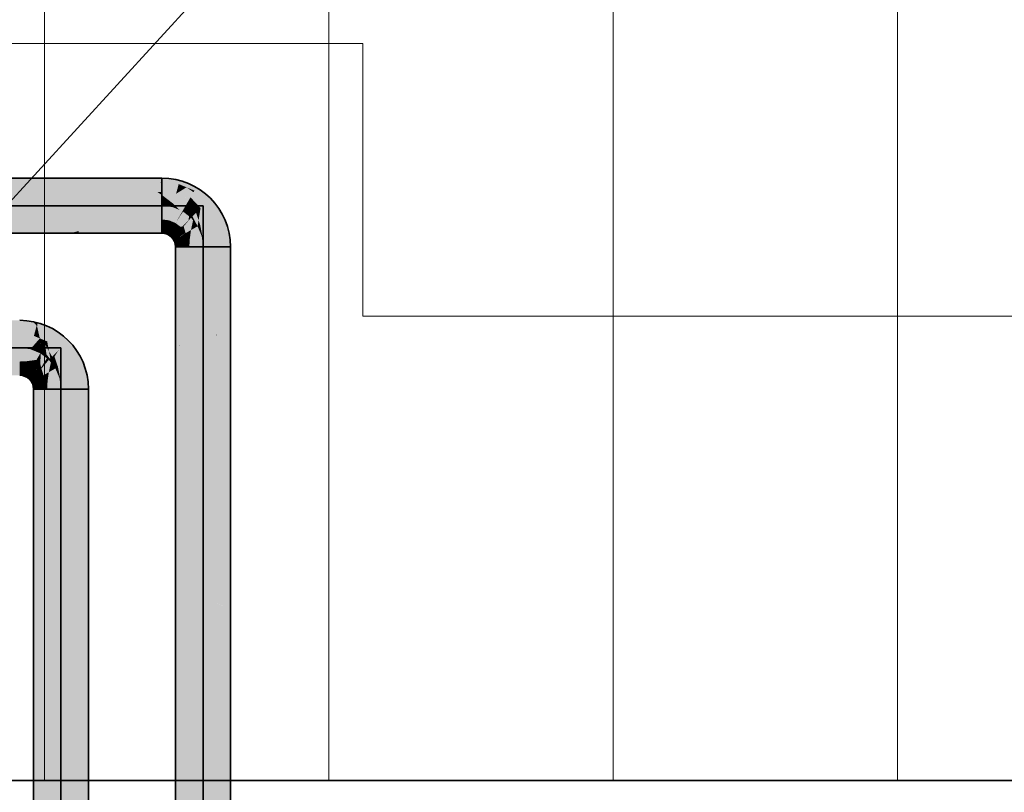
# Model space of a CAD drawing. Extents: x -208 to 552, y -140 to 454.
# Tile 41 of 47: x 96 to 117, y 343 to 359. Entities that reach past the tile are written whole.
import ezdxf
from ezdxf.lldxf.tags import DXFTag

# ---------------------------------------------------------------- set-up
doc = ezdxf.new("R2010")
doc.units = 0
doc.layers.get('0').update_dxf_attribs({"lineweight": 35})
for name, color, linetype, lineweight in [('0-Shading', 7, 'Continuous', 35), ('5_DG-BESTAND', 7, 'Continuous', 25), ('5_DG-FIRSTE-GRATE', 7, 'Continuous', 25), ('5_DG-SCHRAFF-FILL', 7, 'Continuous', 25)]:
    doc.layers.add(name, color=color, linetype=linetype, lineweight=lineweight)
for name, color, linetype, lineweight, true_color in [('H_Ruecklauf', 5, 'Continuous', 35, 0x0000ff), ('H_Vorlauf', 1, 'Continuous', 35, 0xff0000), ('H_Vorlauf_Beschriftung', 1, 'Continuous', 18, 0xff0000)]:
    doc.layers.add(name, color=color, linetype=linetype, lineweight=lineweight, true_color=true_color)
tags = doc.linetypes.add('VERDECKT2_S2', pattern=[0.0027, 0.002, -0.0007]).pattern_tags.tags
tags[6:7] = [DXFTag(74, 4), DXFTag(75, 0), DXFTag(340, '0'), DXFTag(46, 1.0), DXFTag(50, 0.0), DXFTag(44, 0.0), DXFTag(45, 0.0)]
tags[4:5] = [DXFTag(74, 4), DXFTag(75, 0), DXFTag(340, '0'), DXFTag(46, 1.0), DXFTag(50, 0.0), DXFTag(44, 0.0), DXFTag(45, 0.0)]

# ---------------------------------------------------------------- blocks, each defined once
blk = doc.blocks.new('Shading-A06HSU30NL', base_point=(253.809, 271.391))
at = {"layer": '0-Shading', "color": 14, "true_color": 0xa00000}
for points in [[(66.413, 356.125), (66.845, 356.048), (96.56, 356.125), (96.638, 356.048)], [(96.56, 356.125), (96.638, 356.048), (97.08, 356.125), (97.37, 356.048)], [(97.854, 356.125), (97.08, 356.125), (98.178, 356.102)], [(98.946, 356.048), (98.178, 356.102), (97.178, 356.099), (97.08, 356.125)], [(98.44, 356.125), (97.854, 356.125), (99.002, 356.085), (98.178, 356.102)], [(99.002, 356.085), (99.002, 356.125), (98.44, 356.125)], [(99.357, 356.001), (99.377, 356.076), (99.002, 356.048), (99.002, 356.125)], [(98.946, 356.048), (97.178, 356.099), (97.968, 356.048)], [(97.178, 356.099), (97.37, 356.048), (97.968, 356.048)], [(99.002, 356.085), (98.178, 356.102), (99.002, 356.048), (98.946, 356.048)], [(99.688, 355.864), (99.727, 355.931), (99.357, 356.001), (99.377, 356.076)], [(99.973, 355.646), (100.027, 355.701), (99.688, 355.864), (99.727, 355.931)], [(100.191, 355.362), (100.258, 355.4), (99.973, 355.646), (100.027, 355.701)], [(100.328, 355.031), (100.403, 355.051), (100.191, 355.362), (100.258, 355.4)], [(96.638, 355.043), (70.595, 355.043), (96.626, 355.031), (70.617, 355.031)], [(70.617, 355.031), (70.742, 354.965), (96.626, 355.031), (96.56, 354.965)], [(96.647, 354.965), (96.681, 354.975), (96.56, 354.965), (96.562, 354.968)], [(96.681, 354.975), (96.927, 355.043), (96.562, 354.968), (96.638, 355.043)], [(97.08, 354.965), (97.241, 355.009), (96.647, 354.965), (96.681, 354.975)], [(97.241, 355.009), (97.37, 355.043), (96.681, 354.975), (96.927, 355.043)], [(97.255, 354.965), (97.241, 355.009), (97.08, 354.965)], [(97.694, 355.036), (97.37, 355.043), (97.241, 355.009)], [(97.255, 354.965), (98.131, 355.026), (97.241, 355.009), (97.694, 355.036)], [(98.007, 354.965), (98.669, 355.013), (97.255, 354.965), (98.131, 355.026)], [(97.817, 355.043), (97.37, 355.043), (97.694, 355.036)], [(98.131, 355.026), (98.384, 355.043), (97.694, 355.036), (97.817, 355.043)], [(99.002, 355.006), (98.669, 355.013), (98.44, 354.965), (98.007, 354.965)], [(99.002, 355.038), (99.002, 355.043), (98.131, 355.026), (98.384, 355.043)], [(99.002, 355.038), (98.131, 355.026), (98.669, 355.013)], [(98.44, 354.965), (99.002, 354.965), (99.002, 355.006)], [(98.669, 355.013), (99.002, 355.006), (99.002, 355.038)], [(99.08, 355.033), (99.002, 355.043), (99.002, 355.038)], [(99.002, 355.006), (99.08, 355.033), (99.002, 355.038)], [(99.002, 355.006), (99.089, 355.001), (99.08, 355.033), (99.097, 355.031)], [(99.002, 354.965), (99.077, 354.956), (99.002, 355.006), (99.089, 355.001)], [(99.077, 354.956), (99.147, 354.927), (99.089, 355.001), (99.174, 354.972)], [(99.089, 355.001), (99.174, 354.972), (99.097, 355.031), (99.182, 354.986)], [(99.182, 354.986), (99.186, 354.994), (99.097, 355.031)], [(99.147, 354.927), (99.207, 354.881), (99.174, 354.972), (99.248, 354.922)], [(99.174, 354.972), (99.229, 354.935), (99.182, 354.986)], [(99.229, 354.935), (99.186, 354.994), (99.182, 354.986)], [(99.186, 354.994), (99.229, 354.935), (99.256, 354.929), (99.248, 354.922)], [(99.186, 354.994), (99.256, 354.929), (99.262, 354.935)], [(99.207, 354.881), (99.253, 354.82), (99.248, 354.922), (99.307, 354.852)], [(99.248, 354.922), (99.279, 354.886), (99.256, 354.929)], [(99.279, 354.886), (99.262, 354.935), (99.256, 354.929)], [(99.262, 354.935), (99.279, 354.886), (99.313, 354.855), (99.307, 354.852)], [(99.262, 354.935), (99.313, 354.855), (99.321, 354.859)], [(99.345, 354.767), (99.357, 354.771), (99.307, 354.852), (99.321, 354.859)], [(100.374, 354.675), (100.452, 354.675), (100.328, 355.031), (100.403, 355.051)], [(99.253, 354.82), (99.282, 354.751), (99.307, 354.852), (99.345, 354.767)], [(99.282, 354.751), (99.292, 354.675), (99.345, 354.767), (99.358, 354.675)], [(99.358, 354.675), (99.292, 354.675), (99.358, 347.33), (99.292, 347.315)], [(99.358, 354.675), (99.37, 354.675), (99.345, 354.767), (99.357, 354.771)], [(99.37, 352.83), (99.37, 354.675), (99.358, 351.675), (99.358, 354.675)], [(100.374, 354.675), (100.374, 347.064), (100.452, 354.675), (100.452, 347.005)], [(99.37, 352.664), (99.37, 352.83), (99.367, 352.577)], [(99.358, 347.33), (99.37, 347.333), (99.367, 352.577), (99.37, 352.664)], [(99.358, 347.33), (99.367, 352.577), (99.358, 351.675)], [(99.358, 347.33), (99.292, 347.315), (99.358, 340.54), (99.292, 340.54)], [(99.37, 347.333), (99.358, 347.33), (99.37, 340.54), (99.358, 340.54)], [(100.374, 347.064), (100.374, 340.54), (100.452, 347.005), (100.452, 340.54)]]:
    blk.add_solid(points, dxfattribs=at)
at = {"layer": '0-Shading', "color": 12, "true_color": 0xd90000}
for points in [[(66.845, 356.048), (67.742, 355.835), (96.638, 356.048), (96.695, 355.835)], [(96.794, 356.048), (96.638, 356.048), (97.035, 355.835), (96.695, 355.835)], [(97.37, 356.048), (96.794, 356.048), (97.582, 355.835), (97.035, 355.835)], [(98.906, 355.835), (97.993, 356.042), (97.443, 355.975), (97.37, 356.048)], [(97.968, 356.048), (97.37, 356.048), (97.993, 356.042)], [(98.906, 355.835), (97.443, 355.975), (98.199, 355.835)], [(97.443, 355.975), (97.582, 355.835), (98.199, 355.835)], [(98.946, 356.048), (97.968, 356.048), (99.002, 356.033), (97.993, 356.042)], [(99.002, 356.033), (97.993, 356.042), (99.002, 355.835), (98.906, 355.835)], [(99.002, 356.033), (99.002, 356.048), (98.946, 356.048)], [(99.302, 355.796), (99.357, 356.001), (99.002, 355.835), (99.002, 356.048)], [(99.332, 355.906), (99.302, 355.796), (99.402, 355.858)], [(99.357, 356.001), (99.332, 355.906), (99.522, 355.933), (99.402, 355.858)], [(99.522, 355.933), (99.402, 355.858), (99.669, 355.83), (99.606, 355.721)], [(99.669, 355.83), (99.688, 355.864), (99.522, 355.933)], [(99.402, 355.858), (99.302, 355.796), (99.606, 355.721), (99.582, 355.68)], [(99.606, 355.721), (99.582, 355.68), (99.81, 355.505)], [(99.669, 355.83), (99.606, 355.721), (99.822, 355.496), (99.81, 355.505)], [(99.901, 355.574), (99.973, 355.646), (99.669, 355.83), (99.688, 355.864)], [(99.669, 355.83), (99.822, 355.496), (99.901, 355.574)], [(99.822, 355.496), (100.007, 355.255), (99.901, 355.574), (100.065, 355.289)], [(100.065, 355.289), (100.191, 355.362), (99.901, 355.574), (99.973, 355.646)], [(100.007, 355.255), (100.123, 354.976), (100.065, 355.289), (100.162, 354.986)], [(100.162, 354.986), (100.328, 355.031), (100.065, 355.289), (100.191, 355.362)], [(69.907, 355.255), (70.595, 355.043), (96.695, 355.255), (96.638, 355.043)], [(97.111, 355.255), (96.695, 355.255), (96.927, 355.043), (96.638, 355.043)], [(97.582, 355.255), (97.111, 355.255), (97.37, 355.043), (96.927, 355.043)], [(98.538, 355.228), (97.582, 355.255), (97.817, 355.043), (97.37, 355.043)], [(98.644, 355.255), (97.582, 355.255), (98.538, 355.228)], [(99.002, 355.215), (98.538, 355.228), (98.384, 355.043), (97.817, 355.043)], [(98.384, 355.043), (99.002, 355.043), (99.002, 355.215)], [(99.002, 355.215), (99.002, 355.255), (98.538, 355.228), (98.561, 355.234)], [(99.002, 355.255), (98.644, 355.255), (98.561, 355.234)], [(99.002, 355.255), (99.002, 355.215), (99.152, 355.236), (99.152, 355.235)], [(99.152, 355.236), (99.002, 355.043), (99.102, 355.048)], [(99.002, 355.215), (99.002, 355.043), (99.152, 355.235)], [(99.227, 355.065), (99.292, 355.178), (99.102, 355.048), (99.152, 355.236)], [(99.102, 355.048), (99.205, 355.027), (99.227, 355.065)], [(99.227, 355.065), (99.205, 355.027), (99.393, 355.1), (99.215, 355.027)], [(99.393, 355.1), (99.215, 355.027), (99.412, 355.086), (99.36, 355.033)], [(99.227, 355.065), (99.379, 355.097), (99.292, 355.178)], [(99.379, 355.097), (99.393, 355.1), (99.292, 355.178)], [(99.425, 355.065), (99.412, 355.086), (99.384, 355.035), (99.36, 355.033)], [(99.42, 355.039), (99.425, 355.065), (99.384, 355.035)], [(99.412, 355.086), (99.425, 355.065), (99.427, 355.067)], [(99.426, 355.064), (99.425, 355.065), (99.421, 355.039), (99.42, 355.039)], [(99.427, 355.067), (99.425, 355.065), (99.426, 355.064)], [(99.427, 355.067), (99.426, 355.064), (99.504, 354.965), (99.492, 354.958)], [(99.002, 355.043), (99.08, 355.033), (99.102, 355.048), (99.099, 355.036)], [(99.08, 355.033), (99.097, 355.031), (99.099, 355.036)], [(99.097, 355.031), (99.186, 354.994), (99.099, 355.036), (99.202, 355.022)], [(99.102, 355.048), (99.099, 355.036), (99.205, 355.027), (99.152, 355.029)], [(99.152, 355.029), (99.202, 355.022), (99.205, 355.027)], [(99.202, 355.022), (99.186, 354.994), (99.289, 354.962), (99.262, 354.935)], [(99.215, 355.027), (99.202, 355.022), (99.36, 355.033), (99.303, 354.976)], [(99.205, 355.027), (99.202, 355.022), (99.215, 355.027)], [(99.202, 355.022), (99.289, 354.962), (99.284, 354.985)], [(99.289, 354.962), (99.262, 354.935), (99.321, 354.859)], [(99.289, 354.962), (99.303, 354.976), (99.284, 354.985)], [(99.353, 354.878), (99.303, 354.976), (99.321, 354.859), (99.289, 354.962)], [(99.392, 354.901), (99.42, 355.039), (99.303, 354.976), (99.384, 355.035)], [(99.36, 355.033), (99.303, 354.976), (99.384, 355.035)], [(99.303, 354.976), (99.353, 354.878), (99.355, 354.928)], [(99.392, 354.901), (99.303, 354.976), (99.388, 354.898)], [(99.353, 354.878), (99.321, 354.859), (99.357, 354.771)], [(99.353, 354.878), (99.388, 354.898), (99.355, 354.928)], [(99.375, 354.775), (99.388, 354.898), (99.357, 354.771), (99.353, 354.878)], [(99.388, 354.898), (99.375, 354.775), (99.391, 354.893)], [(99.375, 354.775), (99.443, 354.794), (99.391, 354.893)], [(99.388, 354.898), (99.391, 354.893), (99.392, 354.901)], [(99.492, 354.958), (99.391, 354.893), (99.524, 354.815), (99.443, 354.794)], [(99.426, 355.064), (99.392, 354.901), (99.492, 354.958)], [(99.42, 355.039), (99.392, 354.901), (99.421, 355.039)], [(99.504, 354.965), (99.492, 354.958), (99.562, 354.826), (99.524, 354.815)], [(99.492, 354.958), (99.504, 354.965), (99.492, 354.958)], [(100.123, 354.976), (100.162, 354.675), (100.162, 354.986), (100.194, 354.675)], [(100.194, 354.675), (100.374, 354.675), (100.162, 354.986), (100.328, 355.031)], [(99.375, 354.775), (99.357, 354.771), (99.37, 354.675)], [(99.443, 354.794), (99.375, 354.775), (99.459, 354.675), (99.37, 354.675)], [(99.459, 354.675), (99.37, 354.675), (99.37, 352.83)], [(99.565, 354.079), (99.582, 354.675), (99.37, 352.83), (99.459, 354.675)], [(99.459, 354.675), (99.582, 354.675), (99.443, 354.794), (99.562, 354.826)], [(99.582, 354.204), (99.582, 354.675), (99.565, 354.079)], [(100.194, 351.675), (100.194, 354.675), (100.162, 352.83), (100.162, 354.675)], [(100.374, 354.675), (100.194, 354.675), (100.374, 347.064), (100.194, 347.136)], [(99.565, 354.079), (99.37, 352.83), (99.37, 352.664)], [(99.37, 347.333), (99.582, 347.304), (99.561, 353.93), (99.582, 354.033)], [(99.561, 353.93), (99.565, 354.079), (99.513, 353.702)], [(99.582, 354.033), (99.582, 354.204), (99.561, 353.93), (99.565, 354.079)], [(99.37, 352.664), (99.37, 347.333), (99.513, 353.702), (99.561, 353.93)], [(100.163, 352.79), (100.162, 352.83), (100.162, 352.804)], [(100.162, 347.148), (100.163, 352.79), (100.162, 352.804)], [(100.162, 347.148), (100.194, 347.136), (100.163, 352.79), (100.194, 351.675)], [(99.582, 340.54), (99.37, 347.333), (99.37, 340.54)], [(99.582, 340.54), (99.471, 346.641), (99.37, 347.333), (99.426, 347.325)], [(99.471, 346.641), (99.458, 347.321), (99.426, 347.325)], [(99.582, 346.126), (99.458, 347.321), (99.582, 344.945), (99.471, 346.641)], [(99.582, 347.304), (99.458, 347.321), (99.582, 346.126)], [(100.374, 347.064), (100.162, 347.148), (100.374, 340.54), (100.162, 341.72)], [(99.471, 346.641), (99.582, 340.54), (99.582, 344.945)]]:
    blk.add_solid(points, dxfattribs=at)
at = {"layer": '0-Shading', "color": 1, "true_color": 0xfa0000}
for points in [[(67.742, 355.835), (68.862, 355.545), (96.695, 355.835), (96.716, 355.545)], [(97.035, 355.835), (96.695, 355.835), (97.15, 355.545), (96.716, 355.545)], [(97.582, 355.835), (97.035, 355.835), (97.66, 355.545), (97.15, 355.545)], [(98.199, 355.835), (97.582, 355.835), (98.261, 355.805)], [(98.261, 355.805), (97.582, 355.835), (98.784, 355.545), (97.66, 355.545)], [(98.906, 355.835), (98.199, 355.835), (99.002, 355.771), (98.261, 355.805)], [(99.002, 355.545), (99.002, 355.771), (98.75, 355.562), (98.261, 355.805)], [(99.002, 355.771), (99.002, 355.835), (98.906, 355.835)], [(99.246, 355.584), (99.302, 355.796), (99.002, 355.771), (99.002, 355.835)], [(99.002, 355.545), (99.227, 355.516), (99.002, 355.771), (99.246, 355.584)], [(99.375, 355.454), (99.302, 355.796), (99.246, 355.584)], [(99.302, 355.796), (99.446, 355.445), (99.427, 355.744)], [(99.302, 355.796), (99.375, 355.454), (99.446, 355.445), (99.437, 355.429)], [(99.446, 355.445), (99.582, 355.68), (99.427, 355.744)], [(68.862, 355.545), (69.907, 355.255), (96.716, 355.545), (96.695, 355.255)], [(97.15, 355.545), (96.716, 355.545), (97.111, 355.255), (96.695, 355.255)], [(97.66, 355.545), (97.15, 355.545), (97.582, 355.255), (97.111, 355.255)], [(97.66, 355.545), (97.582, 355.255), (98.784, 355.545), (98.644, 355.255)], [(98.644, 355.255), (99.002, 355.255), (98.784, 355.545), (99.002, 355.545)], [(99.002, 355.545), (98.75, 355.562), (98.784, 355.545)], [(99.152, 355.236), (99.227, 355.516), (99.002, 355.255), (99.002, 355.545)], [(99.152, 355.236), (99.155, 355.234), (99.227, 355.516), (99.375, 355.454)], [(99.227, 355.516), (99.375, 355.454), (99.246, 355.584)], [(99.582, 355.68), (99.446, 355.445), (99.621, 355.467), (99.447, 355.431)], [(99.81, 355.505), (99.582, 355.68), (99.621, 355.467)], [(99.648, 355.324), (99.81, 355.505), (99.621, 355.467)], [(99.818, 355.491), (99.81, 355.505), (99.648, 355.321), (99.648, 355.324)], [(99.777, 355.239), (99.818, 355.491), (99.723, 355.396)], [(99.933, 355.213), (99.818, 355.491), (99.81, 355.142), (99.777, 355.239)], [(99.818, 355.491), (99.822, 355.496), (99.81, 355.505)], [(99.933, 355.213), (100.007, 355.255), (99.818, 355.491), (99.822, 355.496)], [(99.155, 355.234), (99.292, 355.178), (99.375, 355.454), (99.437, 355.429)], [(99.292, 355.178), (99.448, 355.421), (99.437, 355.429)], [(99.448, 355.421), (99.292, 355.178), (99.428, 355.102), (99.393, 355.1)], [(99.448, 355.421), (99.428, 355.102), (99.575, 355.323), (99.566, 355.24)], [(99.446, 355.445), (99.437, 355.429), (99.447, 355.431)], [(99.447, 355.431), (99.437, 355.429), (99.448, 355.421)], [(99.617, 355.291), (99.648, 355.324), (99.447, 355.431), (99.621, 355.467)], [(99.617, 355.291), (99.447, 355.431), (99.448, 355.421)], [(99.617, 355.03), (99.617, 355.291), (99.556, 354.995), (99.566, 355.23)], [(99.566, 355.24), (99.617, 355.291), (99.575, 355.323)], [(99.566, 355.23), (99.617, 355.291), (99.566, 355.24)], [(99.648, 355.324), (99.617, 355.291), (99.648, 355.321)], [(99.648, 355.321), (99.617, 355.291), (99.66, 355.235)], [(99.617, 355.291), (99.617, 355.03), (99.66, 355.235)], [(99.756, 355.11), (99.777, 355.239), (99.648, 355.321), (99.723, 355.396)], [(99.756, 355.11), (99.648, 355.321), (99.66, 355.235)], [(99.393, 355.1), (99.412, 355.086), (99.428, 355.102)], [(99.412, 355.086), (99.427, 355.067), (99.428, 355.102)], [(99.454, 355.128), (99.428, 355.102), (99.461, 355.107), (99.427, 355.067)], [(99.461, 355.107), (99.427, 355.067), (99.504, 354.965)], [(99.566, 355.24), (99.454, 355.128), (99.566, 355.23), (99.461, 355.107)], [(99.556, 354.995), (99.566, 355.23), (99.504, 354.965), (99.461, 355.107)], [(99.59, 354.833), (99.843, 354.901), (99.617, 355.03), (99.756, 355.11)], [(99.617, 355.03), (99.756, 355.11), (99.66, 355.235)], [(99.777, 355.239), (99.756, 355.11), (99.81, 355.142)], [(99.782, 355.126), (99.756, 355.11), (99.843, 354.901)], [(99.857, 354.905), (99.81, 355.142), (99.843, 354.901), (99.782, 355.126)], [(99.933, 355.213), (99.81, 355.142), (100.005, 354.944), (99.857, 354.905)], [(100.005, 354.944), (100.123, 354.976), (99.933, 355.213), (100.007, 355.255)], [(99.556, 354.995), (99.504, 354.965), (99.562, 354.826)], [(99.617, 355.03), (99.556, 354.995), (99.59, 354.833), (99.562, 354.826)], [(99.582, 354.675), (99.872, 354.675), (99.59, 354.833), (99.843, 354.901)], [(99.857, 354.905), (99.843, 354.901), (99.872, 354.675)], [(100.005, 354.944), (99.857, 354.905), (100.041, 354.675), (99.872, 354.675)], [(100.041, 354.675), (100.162, 354.675), (100.005, 354.944), (100.123, 354.976)], [(99.562, 354.826), (99.582, 354.675), (99.59, 354.833)], [(99.872, 354.675), (99.582, 354.675), (99.872, 354.255), (99.582, 354.204)], [(100.063, 353.301), (100.041, 354.675), (99.872, 354.255), (99.872, 354.675)], [(100.162, 354.675), (100.041, 354.675), (100.162, 352.83)], [(100.162, 352.83), (100.041, 354.675), (100.162, 352.804), (100.063, 353.301)], [(99.872, 354.255), (99.582, 354.204), (99.872, 354.127), (99.582, 354.033)], [(99.934, 353.946), (99.872, 354.255), (99.872, 354.127)], [(99.582, 354.033), (99.582, 347.304), (99.872, 354.127), (99.872, 347.236)], [(99.872, 347.236), (99.934, 353.946), (99.872, 354.127)], [(99.872, 347.236), (100.162, 347.148), (99.934, 353.946), (100.063, 353.301)], [(100.063, 353.301), (100.162, 347.148), (100.162, 352.804)], [(99.872, 347.236), (99.582, 347.304), (99.872, 343.765), (99.582, 346.126)], [(100.162, 347.148), (99.872, 347.236), (100.162, 341.72), (99.872, 343.765)], [(99.872, 343.765), (99.582, 346.126), (99.872, 342.152), (99.582, 344.945)], [(99.582, 344.945), (99.582, 340.54), (99.872, 340.54)], [(99.872, 342.152), (99.582, 344.945), (99.872, 340.54)], [(100.162, 341.72), (99.872, 343.765), (100.162, 340.54), (99.872, 342.152)]]:
    blk.add_solid(points, dxfattribs=at)
blk = doc.blocks.new('Shading-A06HSU32NL', base_point=(250.769, 270.081))
at = {"layer": '0-Shading', "color": 174, "true_color": 0x0000a0}
for points in [[(77.55, 353.048), (96.002, 353.048), (77.118, 353.125), (96.002, 353.125)], [(96.002, 353.048), (96.292, 353.087), (96.002, 353.125)], [(96.002, 353.048), (96.357, 353.001), (96.292, 353.087), (96.36, 353.011)], [(96.36, 353.011), (96.377, 353.076), (96.292, 353.087)], [(96.357, 353.001), (96.37, 352.996), (96.36, 353.011)], [(96.37, 352.996), (96.377, 353.076), (96.36, 353.011)], [(96.37, 352.996), (96.688, 352.864), (96.377, 353.076), (96.727, 352.931)], [(96.973, 352.646), (97.027, 352.701), (96.688, 352.864), (96.727, 352.931)], [(97.191, 352.362), (97.258, 352.4), (96.973, 352.646), (97.027, 352.701)], [(97.328, 352.031), (97.403, 352.051), (97.191, 352.362), (97.258, 352.4)], [(81.447, 351.965), (96.002, 351.965), (81.299, 352.043), (96.002, 352.043)], [(96.077, 351.956), (96.097, 352.031), (96.002, 351.965), (96.002, 352.043)], [(96.077, 351.956), (96.147, 351.927), (96.097, 352.031), (96.182, 351.986)], [(96.182, 351.986), (96.186, 351.994), (96.097, 352.031)], [(96.147, 351.927), (96.207, 351.881), (96.182, 351.986), (96.244, 351.918)], [(96.182, 351.986), (96.244, 351.918), (96.186, 351.994), (96.256, 351.929)], [(96.256, 351.929), (96.262, 351.935), (96.186, 351.994)], [(97.374, 351.675), (97.452, 351.675), (97.328, 352.031), (97.403, 352.051)], [(96.207, 351.881), (96.253, 351.82), (96.244, 351.918), (96.281, 351.837)], [(96.244, 351.918), (96.281, 351.837), (96.256, 351.929), (96.299, 351.847)], [(96.253, 351.82), (96.282, 351.751), (96.281, 351.837), (96.292, 351.753)], [(96.299, 351.847), (96.321, 351.859), (96.256, 351.929), (96.262, 351.935)], [(96.292, 351.753), (96.357, 351.771), (96.281, 351.837), (96.321, 351.859)], [(96.292, 351.675), (96.37, 351.675), (96.282, 351.751), (96.357, 351.771)], [(96.37, 351.675), (96.292, 351.675), (96.37, 348.005), (96.292, 347.988)], [(97.452, 351.675), (97.374, 351.675), (97.452, 347.677), (97.374, 347.736)], [(96.292, 347.988), (96.292, 338.984), (96.37, 348.005), (96.37, 337.901)], [(97.452, 347.677), (97.374, 347.736), (97.452, 341.585), (97.374, 342.524)]]:
    blk.add_solid(points, dxfattribs=at)
at = {"layer": '0-Shading', "color": 172, "true_color": 0x0000d9}
for points in [[(78.447, 352.835), (96.002, 352.835), (77.55, 353.048), (96.002, 353.048)], [(96.302, 352.796), (96.357, 353.001), (96.002, 352.835), (96.002, 353.048)], [(96.302, 352.796), (96.427, 352.744), (96.357, 353.001), (96.37, 352.996)], [(96.37, 352.996), (96.582, 352.68), (96.688, 352.864)], [(96.582, 352.68), (96.37, 352.996), (96.442, 352.738), (96.422, 352.764)], [(96.822, 352.496), (96.973, 352.646), (96.582, 352.68), (96.688, 352.864)], [(96.422, 352.764), (96.427, 352.744), (96.442, 352.738)], [(97.007, 352.255), (97.191, 352.362), (96.822, 352.496), (96.973, 352.646)], [(81.299, 352.043), (96.002, 352.043), (80.611, 352.255), (96.002, 352.255)], [(96.002, 352.043), (96.102, 352.048), (96.002, 352.255), (96.152, 352.236)], [(96.102, 352.048), (96.227, 352.065), (96.152, 352.236), (96.285, 352.166)], [(96.285, 352.166), (96.292, 352.178), (96.152, 352.236)], [(96.227, 352.065), (96.353, 352.092), (96.285, 352.166)], [(96.353, 352.092), (96.393, 352.1), (96.285, 352.166), (96.292, 352.178)], [(97.123, 351.976), (97.328, 352.031), (97.007, 352.255), (97.191, 352.362)], [(96.002, 352.043), (96.097, 352.031), (96.102, 352.048)], [(96.097, 352.031), (96.186, 351.994), (96.102, 352.048), (96.227, 352.065)], [(96.205, 352.027), (96.186, 351.994), (96.216, 352.009)], [(96.216, 352.009), (96.186, 351.994), (96.262, 351.935)], [(96.272, 352.038), (96.264, 352.073), (96.205, 352.027), (96.227, 352.065)], [(96.272, 352.038), (96.205, 352.027), (96.216, 352.009)], [(96.289, 351.962), (96.272, 352.038), (96.262, 351.935), (96.216, 352.009)], [(96.289, 351.962), (96.262, 351.935), (96.29, 351.958)], [(96.29, 351.958), (96.262, 351.935), (96.321, 351.859)], [(96.366, 352.094), (96.264, 352.073), (96.365, 352.085), (96.272, 352.038)], [(96.36, 352.033), (96.365, 352.085), (96.289, 351.962), (96.272, 352.038)], [(96.359, 352.013), (96.36, 352.033), (96.29, 351.958), (96.289, 351.962)], [(96.353, 351.878), (96.359, 352.013), (96.321, 351.859), (96.29, 351.958)], [(96.392, 351.901), (96.425, 352.065), (96.353, 351.878), (96.359, 352.013)], [(96.425, 352.065), (96.412, 352.086), (96.359, 352.013), (96.36, 352.033)], [(96.393, 352.1), (96.365, 352.085), (96.412, 352.086), (96.36, 352.033)], [(96.365, 352.085), (96.393, 352.1), (96.366, 352.094)], [(96.375, 351.775), (96.562, 351.826), (96.392, 351.901), (96.504, 351.965)], [(96.425, 352.065), (96.392, 351.901), (96.426, 352.064)], [(96.426, 352.064), (96.392, 351.901), (96.492, 351.958)], [(96.412, 352.086), (96.425, 352.065), (96.427, 352.067)], [(96.427, 352.067), (96.425, 352.065), (96.426, 352.064)], [(96.427, 352.067), (96.426, 352.064), (96.504, 351.965), (96.492, 351.958)], [(97.162, 351.675), (97.374, 351.675), (97.123, 351.976), (97.328, 352.031)], [(96.353, 351.878), (96.321, 351.859), (96.357, 351.771)], [(96.392, 351.901), (96.353, 351.878), (96.375, 351.775), (96.357, 351.771)], [(96.357, 351.771), (96.37, 351.675), (96.375, 351.775)], [(96.37, 351.675), (96.582, 351.675), (96.375, 351.775), (96.562, 351.826)], [(96.425, 347.997), (96.37, 351.675), (96.37, 348.005)], [(96.582, 351.675), (96.37, 351.675), (96.582, 347.976), (96.425, 347.997)], [(97.222, 347.797), (97.162, 351.675), (97.162, 347.821)], [(97.374, 351.675), (97.162, 351.675), (97.374, 347.736), (97.222, 347.797)], [(96.582, 337.54), (96.425, 347.997), (96.37, 337.901), (96.37, 348.005)], [(96.425, 347.997), (96.582, 337.54), (96.582, 347.976)], [(97.297, 342.91), (97.222, 347.797), (97.162, 343.587), (97.162, 347.821)], [(97.374, 347.736), (97.222, 347.797), (97.374, 342.524), (97.297, 342.91)], [(97.162, 337.54), (97.374, 337.901), (97.162, 343.587), (97.297, 342.91)]]:
    blk.add_solid(points, dxfattribs=at)
at = {"layer": '0-Shading', "color": 5, "true_color": 0x0000fa}
for points in [[(79.567, 352.545), (96.002, 352.545), (78.447, 352.835), (96.002, 352.835)], [(96.002, 352.545), (96.231, 352.53), (96.002, 352.835), (96.302, 352.796)], [(96.302, 352.796), (96.231, 352.53), (96.427, 352.744), (96.239, 352.529)], [(96.427, 352.744), (96.239, 352.529), (96.443, 352.488)], [(96.442, 352.738), (96.427, 352.744), (96.485, 352.513), (96.439, 352.559)], [(96.442, 352.738), (96.541, 352.609), (96.582, 352.68)], [(96.442, 352.738), (96.507, 352.55), (96.541, 352.609)], [(96.442, 352.738), (96.485, 352.513), (96.507, 352.55)], [(96.507, 352.55), (96.51, 352.541), (96.541, 352.609), (96.543, 352.605)], [(96.51, 352.541), (96.539, 352.442), (96.543, 352.605), (96.565, 352.409)], [(96.543, 352.605), (96.582, 352.68), (96.541, 352.609)], [(96.621, 352.472), (96.582, 352.68), (96.543, 352.605)], [(96.543, 352.605), (96.648, 352.321), (96.621, 352.472)], [(96.543, 352.605), (96.565, 352.409), (96.648, 352.321), (96.632, 352.322)], [(96.822, 352.496), (96.582, 352.68), (96.723, 352.396)], [(96.723, 352.396), (96.582, 352.68), (96.686, 352.359), (96.621, 352.472)], [(80.611, 352.255), (96.002, 352.255), (79.567, 352.545), (96.002, 352.545)], [(96.002, 352.255), (96.16, 352.263), (96.002, 352.545), (96.227, 352.516)], [(96.154, 352.535), (96.002, 352.545), (96.227, 352.516)], [(96.231, 352.53), (96.154, 352.535), (96.227, 352.516)], [(96.357, 352.29), (96.437, 352.429), (96.16, 352.263), (96.227, 352.516)], [(96.231, 352.53), (96.227, 352.516), (96.239, 352.529)], [(96.324, 352.494), (96.239, 352.529), (96.437, 352.429), (96.227, 352.516)], [(96.277, 352.521), (96.239, 352.529), (96.324, 352.494)], [(96.443, 352.488), (96.277, 352.521), (96.446, 352.445), (96.324, 352.494)], [(96.446, 352.445), (96.324, 352.494), (96.437, 352.429)], [(96.437, 352.429), (96.357, 352.29), (96.448, 352.421), (96.365, 352.292)], [(96.441, 352.308), (96.448, 352.421), (96.365, 352.292)], [(96.575, 352.323), (96.448, 352.421), (96.454, 352.128), (96.435, 352.214)], [(96.437, 352.429), (96.448, 352.421), (96.446, 352.445)], [(96.485, 352.513), (96.439, 352.559), (96.453, 352.455), (96.445, 352.461)], [(96.445, 352.461), (96.446, 352.445), (96.453, 352.455)], [(96.453, 352.455), (96.446, 352.445), (96.461, 352.447), (96.448, 352.421)], [(96.448, 352.421), (96.575, 352.323), (96.461, 352.447), (96.57, 352.338)], [(96.491, 352.505), (96.485, 352.513), (96.461, 352.447), (96.453, 352.455)], [(96.57, 352.338), (96.539, 352.442), (96.461, 352.447), (96.491, 352.505)], [(96.507, 352.55), (96.485, 352.513), (96.51, 352.541), (96.491, 352.505)], [(96.539, 352.442), (96.51, 352.541), (96.491, 352.505)], [(96.565, 352.409), (96.539, 352.442), (96.573, 352.335), (96.57, 352.338)], [(96.632, 352.322), (96.565, 352.409), (96.585, 352.323), (96.573, 352.335)], [(96.621, 352.472), (96.648, 352.321), (96.686, 352.359)], [(96.723, 352.396), (96.686, 352.359), (96.736, 352.357), (96.706, 352.309)], [(96.736, 352.357), (96.822, 352.496), (96.723, 352.396)], [(96.822, 352.496), (96.736, 352.357), (97.007, 352.255), (96.81, 352.142)], [(96.002, 352.255), (96.152, 352.236), (96.16, 352.263)], [(96.16, 352.263), (96.152, 352.236), (96.195, 352.268), (96.292, 352.178)], [(96.292, 352.178), (96.357, 352.29), (96.195, 352.268)], [(96.428, 352.102), (96.441, 352.308), (96.292, 352.178), (96.365, 352.292)], [(96.357, 352.29), (96.292, 352.178), (96.365, 352.292)], [(96.428, 352.102), (96.292, 352.178), (96.393, 352.1)], [(96.435, 352.214), (96.428, 352.102), (96.454, 352.128)], [(96.575, 352.323), (96.454, 352.128), (96.566, 352.24)], [(96.566, 352.24), (96.454, 352.128), (96.566, 352.23), (96.461, 352.107)], [(96.556, 351.995), (96.566, 352.23), (96.504, 351.965), (96.461, 352.107)], [(96.617, 352.03), (96.617, 352.291), (96.556, 351.995), (96.566, 352.23)], [(96.566, 352.24), (96.617, 352.291), (96.575, 352.323)], [(96.566, 352.23), (96.617, 352.291), (96.566, 352.24)], [(96.57, 352.338), (96.575, 352.323), (96.573, 352.335)], [(96.573, 352.335), (96.575, 352.323), (96.585, 352.323)], [(96.575, 352.323), (96.617, 352.291), (96.585, 352.323)], [(96.617, 352.291), (96.639, 352.312), (96.585, 352.323), (96.632, 352.322)], [(96.639, 352.312), (96.617, 352.291), (96.653, 352.289), (96.66, 352.235)], [(96.617, 352.291), (96.617, 352.03), (96.66, 352.235)], [(96.617, 352.03), (96.756, 352.11), (96.66, 352.235)], [(96.639, 352.312), (96.648, 352.321), (96.632, 352.322)], [(96.648, 352.321), (96.639, 352.312), (96.653, 352.289)], [(96.706, 352.309), (96.686, 352.359), (96.653, 352.289), (96.648, 352.321)], [(96.706, 352.309), (96.653, 352.289), (96.672, 352.255)], [(96.653, 352.289), (96.66, 352.235), (96.672, 352.255)], [(96.672, 352.255), (96.66, 352.235), (96.756, 352.11)], [(96.782, 352.126), (96.706, 352.309), (96.756, 352.11), (96.672, 352.255)], [(96.81, 352.142), (96.736, 352.357), (96.782, 352.126), (96.706, 352.309)], [(96.857, 351.905), (97.123, 351.976), (96.81, 352.142), (97.007, 352.255)], [(96.393, 352.1), (96.412, 352.086), (96.428, 352.102)], [(96.412, 352.086), (96.427, 352.067), (96.428, 352.102)], [(96.454, 352.128), (96.428, 352.102), (96.461, 352.107), (96.427, 352.067)], [(96.461, 352.107), (96.427, 352.067), (96.504, 351.965)], [(96.556, 351.995), (96.504, 351.965), (96.562, 351.826)], [(96.617, 352.03), (96.556, 351.995), (96.59, 351.833), (96.562, 351.826)], [(96.59, 351.833), (96.843, 351.901), (96.617, 352.03), (96.756, 352.11)], [(96.782, 352.126), (96.756, 352.11), (96.843, 351.901)], [(96.81, 352.142), (96.782, 352.126), (96.857, 351.905), (96.843, 351.901)], [(96.872, 351.675), (97.162, 351.675), (96.857, 351.905), (97.123, 351.976)], [(96.562, 351.826), (96.582, 351.675), (96.59, 351.833)], [(96.582, 351.675), (96.872, 351.675), (96.59, 351.833), (96.843, 351.901)], [(96.843, 351.901), (96.872, 351.675), (96.857, 351.905)], [(96.582, 351.675), (96.582, 347.976), (96.872, 351.675), (96.872, 347.909)], [(96.872, 351.675), (96.872, 347.909), (97.162, 351.675), (97.162, 347.821)], [(96.582, 347.976), (96.582, 337.54), (96.872, 347.909), (96.872, 337.54)], [(97.162, 347.821), (96.872, 347.909), (97.162, 343.587), (96.872, 344.488)], [(96.872, 344.488), (96.872, 337.54), (97.162, 343.587), (97.162, 337.54)]]:
    blk.add_solid(points, dxfattribs=at)
blk = doc.blocks.new('Referenz-A06HSU36NL', base_point=(-177.958, -120.344))
at = {"layer": '5_DG-BESTAND', "color": 0, "linetype": 'VERDECKT2_S2', "lineweight": 18, "ltscale": 0.18}
for p, q in [((103.244, 358.972), (78.2, 358.967)), ((103.244, 353.212), (103.244, 358.972)), ((258.228, 353.212), (103.244, 353.212))]:
    blk.add_line(p, q, dxfattribs=at)
at = {"layer": '5_DG-BESTAND', "color": 0, "lineweight": 35}
blk.add_line((84.61, 343.412), (281.159, 343.412), dxfattribs=at)
at = {"layer": '5_DG-FIRSTE-GRATE', "color": 0, "lineweight": 18}
blk.add_line((84.61, 343.412), (116.531, 378.271), dxfattribs=at)
at = {"layer": '5_DG-SCHRAFF-FILL', "color": 0, "lineweight": 13}
for p, q in [((96.526, 343.412), (96.526, 378.271)), ((102.526, 343.412), (102.526, 378.271)), ((108.526, 343.412), (108.526, 378.271)), ((114.526, 343.412), (114.526, 378.271))]:
    blk.add_line(p, q, dxfattribs=at)
blk = doc.blocks.new('Rohr - 1703-A06HSU56NL', base_point=(19.012, 336.67))
at = {"color": 0, "linetype": 'ByBlock', "lineweight": -2, "ltscale": 0.35}
for p, q in [((96.872, 352.545), (19.012, 352.545)), ((96.872, 336.67), (96.872, 352.545))]:
    blk.add_line(p, q, dxfattribs=at)
blk = doc.blocks.new('Rohr - 1703-A06HSU5CNL', base_point=(-11.088, 339.67))
at = {"color": 0, "linetype": 'ByBlock', "lineweight": -2, "ltscale": 0.35}
for p, q in [((99.872, 355.545), (-11.088, 355.545)), ((99.872, 339.67), (99.872, 355.545))]:
    blk.add_line(p, q, dxfattribs=at)
blk = doc.blocks.new('Bauteilbeschriftung-A06HSU5ENL', base_point=(99.872, 307.272))
at = {"color": 0, "linetype": 'ByBlock', "lineweight": -2, "ltscale": 0.18}
blk.add_line((99.872, 317.272), (99.872, 345.604), dxfattribs=at)
blk = doc.blocks.new('Geometrie-A06HSU7ONL', base_point=(-78.254, 159.517))
at = {"layer": 'H_Ruecklauf', "lineweight": -2}
for p, q in [((96.292, 351.675), (96.292, 337.54)), ((96.292, 351.675), (96.632, 351.675)), ((96.292, 351.675), (97.452, 351.675)), ((96.632, 351.675), (97.112, 351.675)), ((97.112, 351.675), (97.452, 351.675)), ((97.452, 337.54), (97.452, 351.675))]:
    blk.add_line(p, q, dxfattribs=at)
for major_axis in [(1.45, 0), (0.29, 0)]:
    blk.add_ellipse((96.002, 351.675), major_axis=major_axis, ratio=1, start_param=0, end_param=1.570796, dxfattribs=at)
blk = doc.blocks.new('Geometrie-A06HSU7QNL', base_point=(-78.254, 158.637))
at = {"layer": 'H_Vorlauf', "lineweight": -2}
for p, q in [((99.002, 356.125), (-10.276, 356.125)), ((99.002, 355.786), (99.002, 356.125)), ((99.002, 354.965), (99.002, 356.125)), ((99.002, 355.305), (99.002, 355.786)), ((99.002, 354.965), (99.002, 355.305)), ((-10.276, 354.965), (99.002, 354.965)), ((99.292, 354.675), (99.292, 340.54)), ((99.292, 354.675), (99.632, 354.675)), ((99.292, 354.675), (100.452, 354.675)), ((99.632, 354.675), (100.112, 354.675)), ((100.112, 354.675), (100.452, 354.675)), ((100.452, 340.54), (100.452, 354.675))]:
    blk.add_line(p, q, dxfattribs=at)
for major_axis in [(1.45, 0), (0.29, 0)]:
    blk.add_ellipse((99.002, 354.675), major_axis=major_axis, ratio=1, start_param=0, end_param=1.570796, dxfattribs=at)

msp = doc.modelspace()

# ---------------------------------------------------------------- block references
at = {"color": 251, "lineweight": 25, "ltscale": 0.25, "true_color": 0x585858}
msp.add_blockref('Referenz-A06HSU36NL', (-177.958, -120.344), dxfattribs=at)
at = {"linetype": 'Continuous', "ltscale": 0.35}
for name, p in [('Geometrie-A06HSU7ONL', (-78.254, 159.517)), ('Geometrie-A06HSU7QNL', (-78.254, 158.637))]:
    msp.add_blockref(name, p, dxfattribs=at)
for name, p in [('Shading-A06HSU30NL', (253.809, 271.391)), ('Shading-A06HSU32NL', (250.769, 270.081))]:
    msp.add_blockref(name, p)
at = {"layer": 'H_Ruecklauf', "ltscale": 0.35}
msp.add_blockref('Rohr - 1703-A06HSU56NL', (19.012, 336.67), dxfattribs=at)
at = {"layer": 'H_Vorlauf', "ltscale": 0.35}
msp.add_blockref('Rohr - 1703-A06HSU5CNL', (-11.088, 339.67), dxfattribs=at)
at = {"layer": 'H_Vorlauf_Beschriftung', "ltscale": 0.18}
msp.add_blockref('Bauteilbeschriftung-A06HSU5ENL', (99.872, 307.272), dxfattribs=at)

doc.saveas('drawing.dxf')
